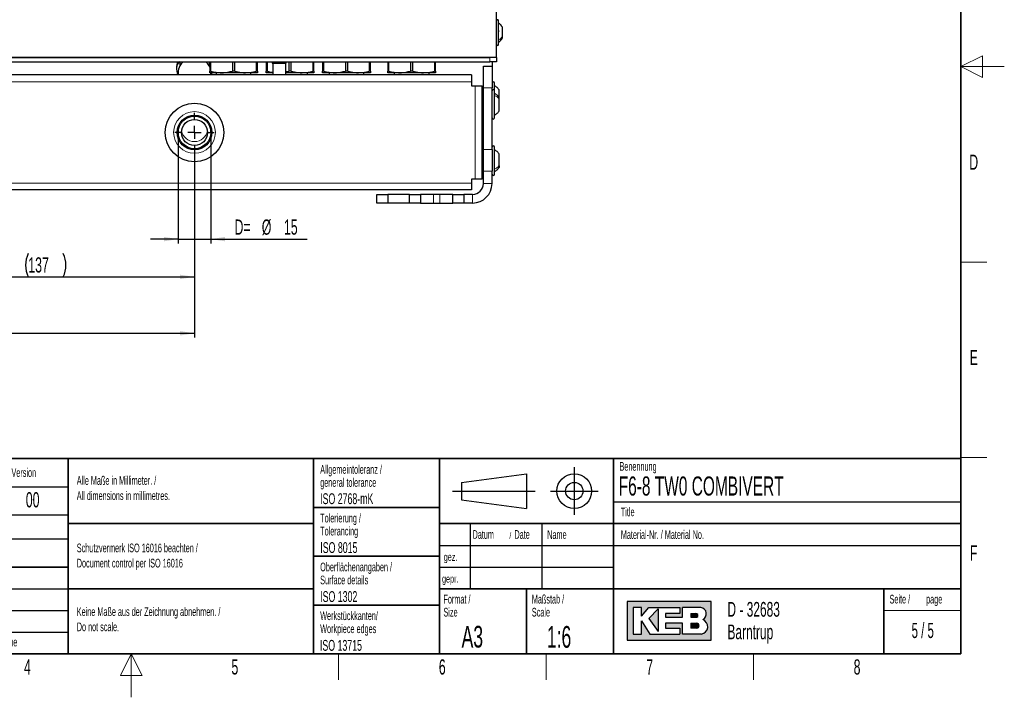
# Paper-space layout 'Blatt5' of a CAD drawing. Header units: millimetres. Extents: x 5 to 418, y 2 to 292.
# Tile 7 of 22: x 191 to 418, y 2 to 158. Entities that reach past the tile are written whole.
import ezdxf

# ---------------------------------------------------------------- set-up
doc = ezdxf.new("R2010")
doc.units = ezdxf.units.MM
doc.layers.add('SLD-0', color=7, linetype='Continuous')
doc.styles.add('SLDTEXTSTYLE0', font='TXT', dxfattribs={"width": 0.605})
doc.styles.add('SLDTEXTSTYLE1', font='TXT', dxfattribs={"width": 0.563})
doc.dimstyles.new('SLDDIMSTYLE3', dxfattribs={"dimtxt": 3.5, "dimasz": 3.302, "dimexe": 0, "dimexo": 0.0625, "dimgap": 0.875, "dimtad": 1, "dimlfac": 2, "dimrnd": 1e-09, "dimzin": 12, "dimdsep": 46, "dimtxsty": 'SLDTEXTSTYLE0', "dimsah": 1, "dimcen": 0.09, "dimadec": 0, "dimazin": 3, "dimtfac": 1, "dimtmove": 0, "dimatfit": 0, "dimfxl": 1, "dimfrac": 2, "dimtolj": 1, "dimtzin": 12, "dimarcsym": 0})
doc.dimstyles.new('SLDDIMSTYLE6', dxfattribs={"dimtxt": 3.5, "dimasz": 3.302, "dimexe": 0, "dimexo": 0.0625, "dimgap": 0.875, "dimtad": 1, "dimlfac": 2, "dimrnd": 1e-09, "dimzin": 12, "dimdsep": 46, "dimtxsty": 'SLDTEXTSTYLE0', "dimsah": 1, "dimcen": 0.09, "dimadec": 0, "dimazin": 3, "dimtfac": 1, "dimtofl": 0, "dimtmove": 0, "dimatfit": 3, "dimfxl": 1, "dimfrac": 2, "dimtolj": 1, "dimtzin": 12, "dimarcsym": 0})
doc.dimstyles.new('SLDDIMSTYLE7', dxfattribs={"dimtxt": 3.5, "dimasz": 3.302, "dimexe": 0, "dimexo": 0.0625, "dimgap": 0.875, "dimtad": 1, "dimdec": 1, "dimlfac": 2, "dimrnd": 1e-09, "dimzin": 12, "dimdsep": 46, "dimtxsty": 'SLDTEXTSTYLE0', "dimsah": 1, "dimcen": 0.09, "dimadec": 0, "dimazin": 3, "dimtfac": 1, "dimtofl": 0, "dimtmove": 0, "dimatfit": 3, "dimfxl": 1, "dimfrac": 2, "dimtolj": 1, "dimtzin": 12, "dimarcsym": 0})

# ---------------------------------------------------------------- blocks, each defined once
blk = doc.blocks.new('_D_29')
at = {"layer": 'SLD-0', "color": 7}
for p, q in [((163.0660561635, 127.5923072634), (163.0660561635, 97.82555171)), ((231.5660561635, 127.5923072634), (231.5660561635, 97.82555171)), ((163.0660561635, 98.82555171), (231.5660561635, 98.82555171))]:
    blk.add_line(p, q, dxfattribs=at)
for centre, start, end in [((198.677167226, 101.5113155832), 153.4349488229, 206.5650511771), ((195.954944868, 101.5113155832), 333.4349488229, 26.5650511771)]:
    blk.add_arc(centre, 6.005550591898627, start, end, dxfattribs=at)
for points in [[(163.0660561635, 98.82555171), (166.3680561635, 98.31755171), (166.3680561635, 99.33355171)], [(231.5660561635, 98.82555171), (228.2640561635, 99.33355171), (228.2640561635, 98.31755171)]]:
    blk.add_solid(points, dxfattribs=at)
at = {"layer": 'SLD-0', "color": 7, "insert": (193.3056394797, 103.337289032), "char_height": 3.5, "attachment_point": 1, "style": 'SLDTEXTSTYLE0'}
blk.add_mtext('137', dxfattribs=at)
blk = doc.blocks.new('_D_30')
at = {"layer": 'SLD-0', "color": 7}
for p, q in [((227.8160561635, 132.0923072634), (227.8160561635, 106.5291754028)), ((235.3160561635, 132.0923072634), (235.3160561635, 106.5291754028)), ((227.8160561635, 107.5291754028), (221.4660561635, 107.5291754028)), ((227.8160561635, 107.5291754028), (235.3160561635, 107.5291754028)), ((235.3160561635, 107.5291754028), (257.509473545, 107.5291754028))]:
    blk.add_line(p, q, dxfattribs=at)
for points in [[(227.8160561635, 107.5291754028), (224.5140561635, 108.0371754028), (224.5140561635, 107.0211754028)], [(235.3160561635, 107.5291754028), (238.6180561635, 107.0211754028), (238.6180561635, 108.0371754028)]]:
    blk.add_solid(points, dxfattribs=at)
at = {"layer": 'SLD-0', "color": 7, "char_height": 3.5, "attachment_point": 1, "style": 'SLDTEXTSTYLE0'}
for s, insert in [('D=', (240.7787440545, 112.0506348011)), ('%%c', (247.0592994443, 112.040912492)), ('15', (252.1622514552, 112.0506348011))]:
    blk.add_mtext(s, dxfattribs=dict(at, insert=insert))
blk = doc.blocks.new('_D_31')
at = {"layer": 'SLD-0', "color": 7}
for p, q in [((134.6910561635, 153.8548072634), (134.6910561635, 84.8423072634)), ((231.5660561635, 127.5923072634), (231.5660561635, 84.8423072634)), ((134.6910561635, 85.8423072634), (231.5660561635, 85.8423072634))]:
    blk.add_line(p, q, dxfattribs=at)
for points in [[(134.6910561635, 85.8423072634), (137.9930561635, 85.3343072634), (137.9930561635, 86.3503072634)], [(231.5660561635, 85.8423072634), (228.2640561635, 86.3503072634), (228.2640561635, 85.3343072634)]]:
    blk.add_solid(points, dxfattribs=at)
at = {"layer": 'SLD-0', "color": 7, "insert": (177.1129313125, 90.3540445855), "char_height": 3.5, "attachment_point": 1, "style": 'SLDTEXTSTYLE0'}
blk.add_mtext('193,8', dxfattribs=at)
blk = doc.blocks.new('SW_CENTERMARKSYMBOL_27')
at = {"layer": 'SLD-0', "color": 0}
for p, q in [((0, 3), (0, 4.5)), ((-3, 0), (-4.5, 0)), ((0, 0), (-1.5, 0)), ((0, 0), (0, 1.5)), ((0, 0), (0, -1.5)), ((0, 0), (1.5, 0)), ((3, 0), (4.5, 0)), ((0, -3), (0, -4.5))]:
    blk.add_line(p, q, dxfattribs=at)

psp = doc.layouts.new('Blatt5')

# ---------------------------------------------------------------- hatches: boundary and pattern name
at = {"linetype": 'Continuous'}
h = psp.add_hatch(color=7, dxfattribs=at)
h.paths.add_polyline_path([(331.1423676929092, 15.18257760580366), (350.5207896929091, 15.18257760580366), (350.5207896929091, 24.04128480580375), (331.1423676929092, 24.04128480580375)], flags=0)
edge = h.paths.add_edge_path(flags=0)
edge.add_arc((347.9991875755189, 18.26988521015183), 1.720915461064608, -81.72003226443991, 70.17096003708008, ccw=False)
edge.add_line((348.2470169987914, 16.56690822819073), (348.2293995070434, 16.56675060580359))
edge.add_line((348.2293995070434, 16.56675060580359), (343.8767592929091, 16.56675060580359))
edge.add_line((343.8767592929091, 16.56675060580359), (343.8767592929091, 19.05826200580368))
edge.add_line((343.8767592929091, 19.05826200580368), (340.0010748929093, 19.05826200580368))
edge.add_line((340.0010748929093, 19.05826200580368), (340.0010748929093, 17.95092360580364))
edge.add_line((340.0010748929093, 17.95092360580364), (343.3230900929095, 17.95092360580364))
edge.add_line((343.3230900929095, 17.95092360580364), (343.3230900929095, 16.56675060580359))
edge.add_line((343.3230900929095, 16.56675060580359), (336.4022250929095, 16.56675060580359))
edge.add_line((336.4022250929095, 16.56675060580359), (334.4643828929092, 19.61193120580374))
edge.add_line((334.4643828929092, 19.61193120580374), (334.4643828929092, 16.56675060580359))
edge.add_line((334.4643828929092, 16.56675060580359), (332.5265406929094, 16.56675060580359))
edge.add_line((332.5265406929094, 16.56675060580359), (332.5265406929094, 22.65711180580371))
edge.add_line((332.5265406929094, 22.65711180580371), (334.4643828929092, 22.65711180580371))
edge.add_line((334.4643828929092, 22.65711180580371), (334.4643828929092, 20.71926960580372))
edge.add_line((334.4643828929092, 20.71926960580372), (336.1253904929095, 22.65711180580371))
edge.add_line((336.1253904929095, 22.65711180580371), (343.3230900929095, 22.65711180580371))
edge.add_line((343.3230900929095, 22.65711180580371), (343.3230900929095, 21.27293880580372))
edge.add_line((343.3230900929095, 21.27293880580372), (340.0010748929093, 21.27293880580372))
edge.add_line((340.0010748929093, 21.27293880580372), (340.0010748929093, 20.44243500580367))
edge.add_line((340.0010748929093, 20.44243500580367), (343.8767592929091, 20.44243500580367))
edge.add_line((343.8767592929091, 20.44243500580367), (343.8767592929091, 22.65711180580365))
edge.add_line((343.8767592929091, 22.65711180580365), (348.1497422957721, 22.65711180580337))
edge.add_line((348.1497422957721, 22.65711180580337), (348.151741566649, 22.65711180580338))
edge.add_line((348.151741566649, 22.65711180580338), (348.1521661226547, 22.65713246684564))
edge.add_arc((347.9523797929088, 21.20834406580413), 1.462498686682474, -64.4589412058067, 82.1484933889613, ccw=False)
psp.add_hatch(color=7, dxfattribs=at).paths.add_polyline_path([(338.3400672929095, 17.12041980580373), (338.3400672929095, 22.38027720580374), (336.1253904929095, 20.16560040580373)], flags=0)
h = psp.add_hatch(color=7, dxfattribs=at)
edge = h.paths.add_edge_path(flags=0)
edge.add_line((345.8146014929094, 20.44243500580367), (346.974194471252, 20.44243500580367))
edge.add_arc((347.0534490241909, 20.85768690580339), 0.4227474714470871, 259.1945394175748, 460.8054605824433)
edge.add_line((346.9741944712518, 21.27293880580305), (345.8146014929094, 21.27293880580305))
edge.add_line((345.8146014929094, 21.27293880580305), (345.8146014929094, 20.44243500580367))
h = psp.add_hatch(color=7, dxfattribs=at)
edge = h.paths.add_edge_path(flags=0)
edge.add_line((345.8146014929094, 17.95092360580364), (347.1991847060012, 17.95092360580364))
edge.add_arc((347.1991847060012, 18.50459280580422), 0.5536692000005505, 270.0000000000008, 450.0000000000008)
edge.add_line((347.1991847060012, 19.05826200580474), (347.1703327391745, 19.05826200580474))
edge.add_line((347.1703327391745, 19.05826200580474), (345.8146014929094, 19.05826200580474))
edge.add_line((345.8146014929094, 19.05826200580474), (345.8146014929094, 17.95092360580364))

# ---------------------------------------------------------------- linework, layer by layer
at = {"color": 7, "linetype": 'Continuous', "lineweight": 25}
for p, q in [((301.0660561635, 149.3423072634), (301.0660561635, 163.8423072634)), ((301.5660561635, 152.3923072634), (301.5660561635, 157.7923072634)), ((301.5660561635, 157.2915310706), (301.7285340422, 157.1493981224)), ((302.4410561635, 154.1583853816), (302.4410561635, 156.3297967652)), ((302.4410561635, 153.8548072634), (302.4410561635, 154.1583853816)), ((302.2131307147, 153.5385874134), (302.4410561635, 153.8552438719)), ((302.2320300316, 153.5749073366), (302.4410561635, 153.863391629)), ((301.0660561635, 149.3423072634), (136.0660561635, 149.3423072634)), ((137.5660561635, 149.3423072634), (299.5660561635, 149.3423072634)), ((137.5660561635, 148.3423072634), (299.5660561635, 148.3423072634)), ((235.0660561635, 147.1074071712), (234.9288240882, 147.4018267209)), ((234.9660561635, 148.3423072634), (235.0660561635, 148.2758760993)), ((235.0660561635, 148.3423072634), (235.0660561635, 146.2464524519)), ((235.3376494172, 146.2464524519), (235.3376494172, 148.3423072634)), ((240.2944629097, 148.3423072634), (240.2944629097, 146.2464524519)), ((240.8376494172, 146.2464524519), (240.8376494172, 148.3423072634)), ((245.7944629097, 148.3423072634), (245.7944629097, 146.2464524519)), ((246.0660561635, 146.2464524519), (246.0660561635, 148.3423072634)), ((248.0660561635, 148.3423072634), (248.0660561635, 146.2464524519)), ((248.3376494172, 146.2464524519), (248.3376494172, 148.3423072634)), ((249.3749994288, 148.3002267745), (249.5269014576, 147.9923072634)), ((252.7571128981, 148.3002267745), (249.3749994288, 148.3002267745)), ((249.4874548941, 148.3423072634), (249.4874548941, 148.3002267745)), ((252.6052108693, 147.9923072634), (249.5269014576, 147.9923072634)), ((249.5660561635, 147.9923072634), (249.5660561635, 145.3423072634)), ((252.5660561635, 145.3423072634), (252.5660561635, 147.9923072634)), ((252.6052108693, 147.9923072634), (252.7571128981, 148.3002267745)), ((252.6446574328, 148.3002267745), (252.6446574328, 148.3423072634)), ((253.2944629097, 148.3423072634), (253.2944629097, 146.2464524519)), ((253.8376494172, 146.2464524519), (253.8376494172, 148.3423072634)), ((258.7944629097, 148.3423072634), (258.7944629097, 146.2464524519)), ((259.0660561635, 146.2464524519), (259.0660561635, 148.3423072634)), ((261.0660561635, 148.3423072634), (261.0660561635, 146.2464524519)), ((261.3376494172, 146.2464524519), (261.3376494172, 148.3423072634)), ((266.2944629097, 148.3423072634), (266.2944629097, 146.2464524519)), ((266.8376494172, 146.2464524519), (266.8376494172, 148.3423072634)), ((271.7944629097, 148.3423072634), (271.7944629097, 146.2464524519)), ((272.0660561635, 146.2464524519), (272.0660561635, 148.3423072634)), ((276.0660561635, 148.3423072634), (276.0660561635, 146.2464524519)), ((276.3376494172, 146.2464524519), (276.3376494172, 148.3423072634)), ((281.2944629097, 148.3423072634), (281.2944629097, 146.2464524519)), ((281.8376494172, 146.2464524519), (281.8376494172, 148.3423072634)), ((286.7944629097, 148.3423072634), (286.7944629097, 146.2464524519)), ((287.0660561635, 146.2464524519), (287.0660561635, 148.3423072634)), ((298.0660561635, 147.3423072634), (300.0660561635, 147.3423072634)), ((298.0660561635, 142.3423072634), (298.0660561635, 147.3423072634)), ((301.0660561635, 148.3423072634), (299.5660561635, 148.3423072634)), ((300.0660561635, 148.3423072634), (300.0660561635, 147.3423072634)), ((300.0660561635, 147.3423072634), (300.0660561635, 142.3423072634)), ((301.0660561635, 149.3423072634), (301.0660561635, 148.3423072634)), ((295.3160561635, 145.3423072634), (141.8160561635, 145.3423072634)), ((227.8160561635, 145.8423072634), (227.8160561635, 145.3423072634)), ((235.3376494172, 146.2464524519), (235.0660561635, 146.2464524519)), ((237.8160561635, 145.8423072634), (235.0660561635, 145.8423072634)), ((235.3160561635, 145.3423072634), (235.3160561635, 145.8423072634)), ((236.5660561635, 145.8423072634), (236.5660561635, 145.3423072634)), ((243.3160561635, 145.8423072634), (237.8160561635, 145.8423072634)), ((240.8376494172, 146.2464524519), (240.2944629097, 146.2464524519)), ((246.0660561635, 145.8423072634), (243.3160561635, 145.8423072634)), ((244.5660561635, 145.3423072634), (244.5660561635, 145.8423072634)), ((246.0660561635, 146.2464524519), (245.7944629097, 146.2464524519)), ((248.3376494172, 146.2464524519), (248.0660561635, 146.2464524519)), ((249.5660561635, 145.8423072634), (248.0660561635, 145.8423072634)), ((252.5660561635, 146.1083209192), (253.2944629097, 146.2464524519)), ((256.3160561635, 145.8423072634), (252.5660561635, 145.8423072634)), ((253.8376494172, 146.2464524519), (253.2944629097, 146.2464524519)), ((259.0660561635, 145.8423072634), (256.3160561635, 145.8423072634)), ((257.5660561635, 145.3423072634), (257.5660561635, 145.8423072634)), ((259.0660561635, 146.2464524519), (258.7944629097, 146.2464524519)), ((261.3376494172, 146.2464524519), (261.0660561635, 146.2464524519)), ((263.8160561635, 145.8423072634), (261.0660561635, 145.8423072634)), ((262.5660561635, 145.8423072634), (262.5660561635, 145.3423072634)), ((269.3160561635, 145.8423072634), (263.8160561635, 145.8423072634)), ((266.8376494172, 146.2464524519), (266.2944629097, 146.2464524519)), ((272.0660561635, 145.8423072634), (269.3160561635, 145.8423072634)), ((270.5660561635, 145.3423072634), (270.5660561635, 145.8423072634)), ((272.0660561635, 146.2464524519), (271.7944629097, 146.2464524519)), ((276.3376494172, 146.2464524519), (276.0660561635, 146.2464524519)), ((278.8160561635, 145.8423072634), (276.0660561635, 145.8423072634)), ((277.5660561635, 145.8423072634), (277.5660561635, 145.3423072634)), ((284.3160561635, 145.8423072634), (278.8160561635, 145.8423072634)), ((281.8376494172, 146.2464524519), (281.2944629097, 146.2464524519)), ((287.0660561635, 145.8423072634), (284.3160561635, 145.8423072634)), ((285.5660561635, 145.3423072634), (285.5660561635, 145.8423072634)), ((287.0660561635, 146.2464524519), (286.7944629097, 146.2464524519)), ((295.3160561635, 145.3423072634), (295.3160561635, 143.7423072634)), ((295.3160561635, 143.7423072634), (295.3160561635, 142.8423072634)), ((295.3160561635, 142.8423072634), (296.2160561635, 142.8423072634)), ((296.2160561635, 142.8423072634), (297.8160561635, 142.8423072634)), ((297.8160561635, 121.3423072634), (297.8160561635, 142.8423072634)), ((300.6660561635, 141.6498706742), (300.6660561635, 143.4423072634)), ((298.0660561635, 128.1628153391), (298.0660561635, 142.3423072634)), ((300.0660561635, 128.1628153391), (300.0660561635, 142.3423072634)), ((300.6660561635, 141.0824599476), (300.6660561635, 141.6923072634)), ((300.6660561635, 135.4923072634), (300.6660561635, 141.0824599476)), ((301.7160561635, 140.5309150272), (301.7160561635, 141.8822919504)), ((298.0660561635, 140.0923072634), (297.8160561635, 140.0923072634)), ((301.7160561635, 140.1063276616), (301.7160561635, 140.5309150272)), ((301.7160561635, 139.8293508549), (301.7160561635, 140.1323070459)), ((301.7160561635, 137.052307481), (301.7160561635, 139.8293508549)), ((297.8160561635, 137.0923072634), (298.0660561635, 137.0923072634)), ((297.8160561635, 134.8423072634), (298.0660561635, 134.8423072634)), ((227.8160561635, 133.4842483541), (227.8160561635, 132.8461495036)), ((227.8160561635, 132.8461495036), (227.8160561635, 132.0923072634)), ((235.3160561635, 132.8461495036), (235.3160561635, 133.4842483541)), ((235.3160561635, 132.0923072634), (235.3160561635, 132.8461495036)), ((298.0660561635, 127.0923072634), (297.8160561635, 127.0923072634)), ((298.0660561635, 123.1628153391), (298.0660561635, 128.1628153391)), ((300.0660561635, 128.1628153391), (300.0660561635, 123.1628153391)), ((300.6660561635, 123.2137819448), (300.6660561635, 128.6923072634)), ((301.7160561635, 124.4107172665), (301.7160561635, 127.1322980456)), ((297.8160561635, 124.0923072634), (298.0660561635, 124.0923072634)), ((298.0660561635, 120.3423072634), (298.0660561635, 123.1628153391)), ((300.0660561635, 120.3423072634), (300.0660561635, 123.1628153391)), ((300.6660561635, 122.4923072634), (300.6660561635, 123.2137819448)), ((301.7160561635, 124.4107172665), (301.7160561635, 124.0523100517)), ((296.2160561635, 121.3423072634), (295.3160561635, 121.3423072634)), ((295.3160561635, 121.3423072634), (295.3160561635, 120.4423072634)), ((295.3160561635, 120.4423072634), (295.3160561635, 118.8423072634)), ((297.8160561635, 121.3423072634), (296.2160561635, 121.3423072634)), ((295.3160561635, 118.8423072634), (141.8160561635, 118.8423072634)), ((273.5660561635, 115.8423072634), (273.5660561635, 117.8423072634)), ((273.5660561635, 117.8423072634), (276.0660561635, 117.8423072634)), ((276.0660561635, 115.8423072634), (273.5660561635, 115.8423072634)), ((276.0660561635, 117.8423072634), (276.0660561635, 115.8423072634)), ((281.0660561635, 117.8423072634), (276.0660561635, 117.8423072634)), ((281.0660561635, 115.8423072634), (276.0660561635, 115.8423072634)), ((281.0660561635, 115.8423072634), (281.0660561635, 117.8423072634)), ((281.0660561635, 117.8423072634), (283.5660561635, 117.8423072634)), ((283.5660561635, 115.8423072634), (281.0660561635, 115.8423072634)), ((283.5660561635, 117.8423072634), (283.5660561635, 115.8423072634)), ((286.5660561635, 117.8423072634), (283.5660561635, 117.8423072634)), ((283.5660561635, 115.8423072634), (286.5660561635, 115.8423072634)), ((288.0660561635, 117.8423072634), (286.5660561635, 117.8423072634)), ((286.5660561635, 115.8423072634), (288.0660561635, 115.8423072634)), ((291.0660561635, 117.8423072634), (288.0660561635, 117.8423072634)), ((288.0660561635, 115.8423072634), (291.0660561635, 115.8423072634)), ((291.0660561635, 115.8423072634), (291.0660561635, 117.8423072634)), ((291.0660561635, 117.8423072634), (293.5660561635, 117.8423072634)), ((293.5660561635, 115.8423072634), (291.0660561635, 115.8423072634)), ((293.5660561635, 117.8423072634), (293.5660561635, 115.8423072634)), ((295.5660561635, 117.8423072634), (293.5660561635, 117.8423072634)), ((295.5660561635, 115.8423072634), (293.5660561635, 115.8423072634))]:
    psp.add_line(p, q, dxfattribs=at)
at = {"color": 7, "linetype": 'Continuous', "lineweight": 18}
for p, q in [((299.5660561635, 148.3423072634), (299.5660561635, 149.3423072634)), ((295.3160561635, 143.7423072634), (141.8160561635, 143.7423072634)), ((296.2160561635, 121.3423072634), (296.2160561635, 142.8423072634)), ((300.0660561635, 142.3423072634), (298.0660561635, 142.3423072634)), ((301.3229152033, 140.5865469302), (301.7160561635, 140.5309150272)), ((298.0660561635, 128.1628153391), (300.0660561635, 128.1628153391)), ((300.0660561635, 123.1628153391), (298.0660561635, 123.1628153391)), ((141.8160561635, 120.4423072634), (295.3160561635, 120.4423072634)), ((298.0660561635, 120.3423072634), (300.0660561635, 120.3423072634)), ((286.5660561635, 115.8423072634), (286.5660561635, 117.8423072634)), ((288.0660561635, 115.8423072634), (288.0660561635, 117.8423072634)), ((295.5660561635, 117.8423072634), (295.5660561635, 115.8423072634))]:
    psp.add_line(p, q, dxfattribs=at)
at = {"color": 7, "linetype": 'Continuous', "lineweight": 25, "flags": 128}
for points in [[(227.7361083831, 145.3423072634), (227.703115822, 145.423629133), (227.687274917, 145.4645239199)], [(235.44483741, 145.46452392), (235.4289965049, 145.423629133), (235.3960039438, 145.3423072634)], [(235.5685149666, 145.8423072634), (235.511991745, 145.6543528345), (235.44483741, 145.4645239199)]]:
    psp.add_lwpolyline(points, dxfattribs=at)
at = {"color": 7, "linetype": 'Continuous', "lineweight": 18, "flags": 128}
for points in [[(227.9687088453, 133.8413333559), (227.8380388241, 133.2271444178), (227.8160561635, 132.8461495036)], [(235.3160561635, 132.8461495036), (235.2283832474, 133.6036725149), (235.1634034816, 133.841333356)]]:
    psp.add_lwpolyline(points, dxfattribs=at)
at = {"color": 7, "linetype": 'Continuous', "lineweight": 25}
for radius in [6.75, 3.999999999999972, 3.749999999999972, 2.999999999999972]:
    psp.add_circle((231.5660561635, 132.0923072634), radius, dxfattribs=at)
at = {"color": 7, "linetype": 'Continuous', "lineweight": 18}
psp.add_circle((231.5660561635, 132.0923072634), 4.799999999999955, dxfattribs=at)
at = {"color": 7, "linetype": 'Continuous', "lineweight": 25}
for centre, radius, start, end in [((301.3160561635, 157.7923072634), 0.2500000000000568, 359.9999999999, 180), ((301.3160561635, 152.3923072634), 0.25, 180, 1e-10), ((299.9313781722, 155.2573554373), 2.875000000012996, 304.6515182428, 330.8011037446), ((231.9012035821, 146.9355029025), 4.486418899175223, 161.7255195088, 178.6358792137), ((228.9823736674, 147.0050087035), 1.566761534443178, 121.4008420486, 178.6358792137), ((231.1586559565, 145.840165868), 3.342601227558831, 152.1473526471, 179.9432139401), ((231.3339325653, 145.7511074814), 3.539181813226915, 132.9334787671, 152.1983147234), ((231.7981797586, 145.7511074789), 3.539181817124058, 27.8016860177, 47.0665212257), ((231.5660561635, 146.943483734), 4.151176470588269, 178.6358792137, 200.8715978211), ((300.3660561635, 143.4423072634), 0.3000000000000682, 4e-10, 179.9999999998), ((300.3660561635, 141.6923072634), 0.3000000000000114, 4e-10, 179.9999999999), ((300.3660561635, 135.4923072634), 0.3000000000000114, 180.0000000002, 359.9999999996), ((300.3660561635, 128.6923072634), 0.3000000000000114, 4e-10, 179.9999999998), ((300.3660561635, 122.4923072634), 0.3000000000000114, 180.0000000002, 359.9999999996), ((295.5660561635, 120.3423072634), 4.5, 270, 0), ((295.5660561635, 120.3423072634), 2.5, 270, 0)]:
    psp.add_arc(centre, radius, start, end, dxfattribs=at)
at = {"color": 7, "linetype": 'Continuous', "lineweight": 18}
psp.add_arc((231.5660561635, 133.02302592), 3.023707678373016, 190.3275991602, 349.6724008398, dxfattribs=at)
at = {"color": 7, "linetype": 'Continuous', "lineweight": 25}
for centre, major_axis, start_param, end_param in [((231.9012035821, 143.8260952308), (0, -4.77401295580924), 4.362070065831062, 4.393439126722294), ((231.2309087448, 143.8260952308), (0, -4.774012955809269), 1.889746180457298, 1.921115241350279)]:
    psp.add_ellipse(centre, major_axis=major_axis, ratio=0.9397584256, start_param=start_param, end_param=end_param, dxfattribs=at)
for points, knots in [([(302.4410561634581, 156.329807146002), (302.3227976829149, 156.5152919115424), (302.0862807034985, 156.8862614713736), (301.7394643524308, 157.156958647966), (301.5660561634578, 157.2923072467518)], [0, 0, 0, 0, 0.4999999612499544, 1, 1, 1, 1]), ([(302.4410561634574, 156.3298042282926), (302.3227976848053, 156.5152887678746), (302.0862807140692, 156.8862578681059), (301.7394643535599, 157.1569552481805), (301.5660561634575, 157.2923039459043)], [0, 0, 0, 0, 0.4999999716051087, 0.9999999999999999, 0.9999999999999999, 0.9999999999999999, 0.9999999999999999]), ([(301.870706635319, 157.0250279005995), (301.9353106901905, 156.9719692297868), (302.1692088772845, 156.7798709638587), (302.3269117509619, 156.5185286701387), (302.4410561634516, 156.3293706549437)], [0, 0, 0, 0, 0.2762058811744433, 0.9999999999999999, 0.9999999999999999, 0.9999999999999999, 0.9999999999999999]), ([(301.4804763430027, 155.6091904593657), (301.4921981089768, 155.6094126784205), (301.5155528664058, 155.6098554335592), (301.5431597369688, 155.5812005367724), (301.5615050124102, 155.5306579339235), (301.5682782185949, 155.4606468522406), (301.5617036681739, 155.3812096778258), (301.5433904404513, 155.3045863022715), (301.5157026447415, 155.2385263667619), (301.4922342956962, 155.2096516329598), (301.4804763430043, 155.1951850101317)], [0, 0, 0, 0, 0.125193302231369, 0.2494384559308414, 0.3742793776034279, 0.4990244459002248, 0.6238685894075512, 0.7493687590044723, 0.8744304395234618, 1, 1, 1, 1]), ([(301.5660561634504, 152.8930834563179), (301.7460190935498, 153.0224275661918), (301.956118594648, 153.1734316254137), (302.1018330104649, 153.3829469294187), (302.1227342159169, 153.4129997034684)], [0, 0, 0, 0, 0.8565604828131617, 1, 1, 1, 1]), ([(301.5660561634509, 152.9075806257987), (301.7467562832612, 153.0354044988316), (301.9482817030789, 153.1779597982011), (302.0883015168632, 153.3760427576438), (302.1027709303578, 153.3965123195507)], [0, 0, 0, 0, 0.8966616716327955, 1, 1, 1, 1]), ([(228.1660561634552, 148.342307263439), (228.1722633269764, 148.2409363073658), (228.1846848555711, 148.0380767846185), (228.1970847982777, 147.6139921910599), (228.2032883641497, 147.4018269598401)], [0, 0, 0, 0, 0.4997101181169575, 1, 1, 1, 1]), ([(234.966056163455, 148.342307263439), (234.9598489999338, 148.2409363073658), (234.9474274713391, 148.0380767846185), (234.9350275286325, 147.6139921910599), (234.9288239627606, 147.4018269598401)], [0, 0, 0, 0, 0.4997101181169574, 1, 1, 1, 1]), ([(235.0660561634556, 145.8423072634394), (235.0660561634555, 145.8444349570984), (235.0660561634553, 145.8574756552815), (235.0660561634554, 146.069239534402), (235.0660561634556, 146.2464524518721)], [0, 0, 0, 0, 0.1631579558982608, 1, 1, 1, 1]), ([(235.3376494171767, 146.246452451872), (235.7416823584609, 146.132703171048), (236.5562045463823, 145.9033869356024), (237.3938923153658, 145.862774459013), (237.8160561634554, 145.8423072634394)], [0, 0, 0, 0, 0.4960367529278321, 1, 1, 1, 1]), ([(237.8160561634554, 145.8423072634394), (237.9524632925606, 145.8444349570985), (238.7885066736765, 145.8574756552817), (239.6083682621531, 146.069239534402), (240.2944629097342, 146.246452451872)], [0, 0, 0, 0, 0.1631579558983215, 1, 1, 1, 1]), ([(240.8376494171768, 146.2464524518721), (241.356545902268, 146.105031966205), (242.1733432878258, 145.8824213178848), (243.0106684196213, 145.8530276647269), (243.3160561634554, 145.8423072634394)], [0, 0, 0, 0, 0.6352817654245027, 1, 1, 1, 1]), ([(243.3160561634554, 145.8423072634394), (243.9388151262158, 145.886429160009), (244.7762312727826, 145.9457593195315), (245.5867105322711, 146.1851012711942), (245.7944629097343, 146.2464524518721)], [0, 0, 0, 0, 0.7436672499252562, 1, 1, 1, 1]), ([(246.0660561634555, 146.2464524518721), (246.0660561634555, 146.132703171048), (246.0660561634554, 145.9033869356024), (246.0660561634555, 145.862774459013), (246.0660561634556, 145.8423072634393)], [0, 0, 0, 0, 0.4960367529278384, 1, 1, 1, 1]), ([(248.0660561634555, 145.8423072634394), (248.0660561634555, 145.8444349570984), (248.0660561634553, 145.8574756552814), (248.0660561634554, 146.069239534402), (248.0660561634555, 146.2464524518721)], [0, 0, 0, 0, 0.1631579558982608, 1, 1, 1, 1]), ([(248.3376494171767, 146.246452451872), (248.7397844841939, 146.1172433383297), (249.1453575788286, 145.9869295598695), (249.5625198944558, 145.9510200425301), (249.5660561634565, 145.9507156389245)], [0, 0, 0, 0, 0.99152303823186, 1, 1, 1, 1]), ([(253.8376494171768, 146.2464524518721), (254.356545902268, 146.105031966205), (255.1733432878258, 145.8824213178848), (256.0106684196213, 145.8530276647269), (256.3160561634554, 145.8423072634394)], [0, 0, 0, 0, 0.6352817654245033, 1, 1, 1, 1]), ([(256.3160561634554, 145.8423072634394), (256.9388151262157, 145.886429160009), (257.7762312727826, 145.9457593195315), (258.586710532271, 146.1851012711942), (258.7944629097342, 146.2464524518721)], [0, 0, 0, 0, 0.7436672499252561, 1, 1, 1, 1]), ([(259.0660561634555, 146.2464524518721), (259.0660561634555, 146.132703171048), (259.0660561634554, 145.9033869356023), (259.0660561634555, 145.8627744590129), (259.0660561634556, 145.8423072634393)], [0, 0, 0, 0, 0.4960367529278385, 1, 1, 1, 1]), ([(261.0660561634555, 145.8423072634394), (261.0660561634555, 145.8444349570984), (261.0660561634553, 145.8574756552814), (261.0660561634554, 146.0692395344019), (261.0660561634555, 146.2464524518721)], [0, 0, 0, 0, 0.1631579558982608, 1, 1, 1, 1]), ([(261.3376494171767, 146.246452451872), (261.7416823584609, 146.132703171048), (262.5562045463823, 145.9033869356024), (263.3938923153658, 145.862774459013), (263.8160561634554, 145.8423072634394)], [0, 0, 0, 0, 0.4960367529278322, 1, 1, 1, 1]), ([(263.8160561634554, 145.8423072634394), (263.9524632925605, 145.8444349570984), (264.7885066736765, 145.8574756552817), (265.6083682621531, 146.069239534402), (266.2944629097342, 146.246452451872)], [0, 0, 0, 0, 0.1631579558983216, 1, 1, 1, 1]), ([(266.8376494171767, 146.2464524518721), (267.356545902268, 146.105031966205), (268.1733432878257, 145.8824213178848), (269.0106684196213, 145.8530276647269), (269.3160561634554, 145.8423072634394)], [0, 0, 0, 0, 0.6352817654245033, 0.9999999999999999, 0.9999999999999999, 0.9999999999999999, 0.9999999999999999]), ([(269.3160561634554, 145.8423072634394), (269.9388151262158, 145.886429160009), (270.7762312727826, 145.9457593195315), (271.586710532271, 146.1851012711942), (271.7944629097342, 146.2464524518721)], [0, 0, 0, 0, 0.7436672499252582, 1, 1, 1, 1]), ([(272.0660561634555, 146.2464524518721), (272.0660561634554, 146.132703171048), (272.0660561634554, 145.9033869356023), (272.0660561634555, 145.8627744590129), (272.0660561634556, 145.8423072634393)], [0, 0, 0, 0, 0.4960367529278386, 1, 1, 1, 1]), ([(276.0660561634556, 145.8423072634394), (276.0660561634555, 145.8444349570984), (276.0660561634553, 145.8574756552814), (276.0660561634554, 146.0692395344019), (276.0660561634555, 146.2464524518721)], [0, 0, 0, 0, 0.1631579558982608, 1, 1, 1, 1]), ([(276.3376494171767, 146.246452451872), (276.741682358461, 146.132703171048), (277.5562045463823, 145.9033869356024), (278.3938923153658, 145.862774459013), (278.8160561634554, 145.8423072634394)], [0, 0, 0, 0, 0.4960367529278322, 1, 1, 1, 1]), ([(278.8160561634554, 145.8423072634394), (278.9524632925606, 145.8444349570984), (279.7885066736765, 145.8574756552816), (280.6083682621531, 146.069239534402), (281.2944629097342, 146.246452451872)], [0, 0, 0, 0, 0.1631579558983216, 1, 1, 1, 1]), ([(281.8376494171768, 146.2464524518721), (282.3565459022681, 146.105031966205), (283.1733432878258, 145.8824213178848), (284.0106684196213, 145.8530276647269), (284.3160561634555, 145.8423072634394)], [0, 0, 0, 0, 0.6352817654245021, 1, 1, 1, 1]), ([(284.3160561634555, 145.8423072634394), (284.9388151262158, 145.886429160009), (285.7762312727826, 145.9457593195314), (286.5867105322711, 146.1851012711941), (286.7944629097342, 146.2464524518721)], [0, 0, 0, 0, 0.7436672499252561, 1, 1, 1, 1]), ([(287.0660561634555, 146.2464524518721), (287.0660561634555, 146.132703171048), (287.0660561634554, 145.9033869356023), (287.0660561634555, 145.8627744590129), (287.0660561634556, 145.8423072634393)], [0, 0, 0, 0, 0.4960367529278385, 1, 1, 1, 1]), ([(301.7160561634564, 141.882306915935), (301.5691980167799, 142.0730870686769), (301.2754817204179, 142.4546473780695), (300.8691980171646, 142.7130871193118), (300.6660561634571, 142.8423069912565)], [0, 0, 0, 0, 0.4999999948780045, 1, 1, 1, 1]), ([(301.7160561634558, 141.8823071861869), (301.5691980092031, 142.0730873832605), (301.2754816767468, 142.4546478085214), (300.8691980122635, 142.713087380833), (300.6660561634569, 142.8423071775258)], [0, 0, 0, 0, 0.4999999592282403, 1, 1, 1, 1]), ([(301.7160561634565, 141.8823034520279), (301.5691980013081, 142.0730836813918), (301.2754816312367, 142.4546441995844), (300.8691980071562, 142.71308453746), (300.6660561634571, 142.8423047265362)], [0, 0, 0, 0, 0.4999999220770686, 1, 1, 1, 1]), ([(301.7160561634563, 141.8822956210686), (301.569197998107, 142.073075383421), (301.2754816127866, 142.4546349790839), (300.8691980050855, 142.7130755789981), (300.6660561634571, 142.8422959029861)], [0, 0, 0, 0, 0.4999999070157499, 1, 1, 1, 1]), ([(301.7160561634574, 141.8822862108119), (301.5691979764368, 142.0730658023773), (301.2754814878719, 142.4546251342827), (300.8691979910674, 142.7130667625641), (300.6660561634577, 142.8422876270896)], [0, 0, 0, 0, 0.4999998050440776, 1, 1, 1, 1]), ([(301.7160561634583, 127.1323070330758), (301.5691980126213, 127.3230872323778), (301.275481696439, 127.7046476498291), (300.8691980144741, 127.9630873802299), (300.6660561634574, 128.0923072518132)], [0, 0, 0, 0, 0.4999999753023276, 1, 1, 1, 1]), ([(300.6660561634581, 123.0923072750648), (300.8691980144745, 123.2215271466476), (301.2754816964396, 123.479966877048), (301.5691980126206, 123.8615272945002), (301.7160561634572, 124.0523074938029)], [0, 0, 0, 0, 0.500000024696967, 1, 1, 1, 1]), ([(301.660184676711, 124.2893749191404), (301.6574673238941, 124.2939761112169), (301.6436302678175, 124.3174058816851), (301.6247385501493, 124.3512810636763), (301.6095568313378, 124.3785037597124)], [0, 0, 0, 0, 0.1963822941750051, 1, 1, 1, 1])]:
    psp.add_open_spline(points, degree=3, knots=knots, dxfattribs=at)
at = {"color": 7, "linetype": 'Continuous', "lineweight": 18}
for points in [[(301.566056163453, 153.4320016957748), (301.7394643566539, 153.534147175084), (302.0862807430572, 153.7384381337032), (302.322797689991, 154.0184029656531), (302.4410561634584, 154.1583853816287)], [(300.6660561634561, 140.6004949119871), (300.8691980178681, 140.4966958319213), (301.2754817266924, 140.2890976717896), (301.5691980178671, 139.9825997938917), (301.7160561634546, 139.8293508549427)], [(300.6660561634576, 123.6741416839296), (300.8691980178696, 123.7732877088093), (301.275481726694, 123.971579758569), (301.5691980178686, 124.2643380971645), (301.7160561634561, 124.4107172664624)]]:
    psp.add_open_spline(points, degree=3, dxfattribs=at)
at = {"color": 7, "linetype": 'Continuous', "lineweight": 25}
for points in [[(301.7160561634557, 140.1323072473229), (301.5691980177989, 140.3230874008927), (301.2754817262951, 140.7046477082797), (300.869198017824, 140.9630874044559), (300.6660561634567, 141.0923072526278)], [(300.6660561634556, 136.0923072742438), (300.869198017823, 136.2215271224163), (301.2754817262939, 136.4799668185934), (301.5691980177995, 136.8615271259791), (301.7160561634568, 137.0523072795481)]]:
    psp.add_open_spline(points, degree=3, dxfattribs=at)
at = {"layer": 'SLD-0', "lineweight": 35}
for p, q in [((408, 12), (408, 282.5)), ((135, 57), (408, 57)), ((202.5, 57), (202.5, 12)), ((259, 57), (259, 12)), ((288, 57), (288, 12)), ((328, 57.0000000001), (328, 12)), ((408, 57), (408, 12)), ((259, 45.75), (288, 45.75)), ((202.5, 42), (259, 42)), ((408, 42), (288, 42)), ((259, 34.5), (288, 34.5)), ((135, 32), (202.5, 32)), ((202.5, 27), (259, 27)), ((288, 27), (408, 27)), ((308, 27), (308, 12)), ((259, 23.25), (288, 23.25)), ((26, 12), (408, 12)), ((135, 12), (408, 12))]:
    psp.add_line(p, q, dxfattribs=at)
at = {"layer": 'SLD-0', "color": 7, "linetype": 'Continuous', "lineweight": 18}
for p, q in [((413, 149.75), (408, 147.25)), ((413, 144.75), (413, 149.75)), ((418, 147.25), (408, 147.25)), ((408, 147.25), (413, 144.75)), ((390.2572074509, 22), (408, 22)), ((217, 12), (214.5, 7)), ((217, 2), (217, 12)), ((219.5, 7), (217, 12)), ((214.5, 7), (219.5, 7))]:
    psp.add_line(p, q, dxfattribs=at)
at = {"layer": 'SLD-0', "lineweight": 18}
for p, q in [((408, 102.25), (414, 102.25)), ((408, 57.25), (414, 57.25)), ((264.75, 6), (264.75, 12)), ((312.5, 6), (312.5, 12)), ((360.25, 6), (360.25, 12))]:
    psp.add_line(p, q, dxfattribs=at)
at = {"layer": 'SLD-0'}
for p, q in [((319, 55), (319, 44)), ((293, 51.5), (308, 53.5)), ((308, 53.5), (308, 45.5)), ((135, 50.5), (202.5, 50.5)), ((293, 51.5), (293, 47.5)), ((291, 49.5), (310, 49.5)), ((313.5, 49.5), (324.5, 49.5)), ((293, 47.5), (308, 45.5)), ((328, 47.0000000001), (408, 47.0000000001)), ((295, 42), (295, 27)), ((311.5, 42), (311.5, 27)), ((135, 38.5), (202.5, 38.5)), ((288, 37), (408, 37)), ((288, 32), (328, 32)), ((135, 27), (202.5, 27)), ((135, 22), (202.5, 22)), ((348.1497422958, 22.6571118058), (348.1517415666, 22.6571118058)), ((348.1517415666, 22.6571118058), (348.1521661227, 22.6571324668)), ((135, 17), (202.5, 17)), ((348.229399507, 16.5667506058), (348.2470169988, 16.5669082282))]:
    psp.add_line(p, q, dxfattribs=at)
at = {"layer": 'SLD-0', "lineweight": 25}
psp.add_line((135, 44), (202.5, 44), dxfattribs=at)
at = {"layer": 'SLD-0', "color": 7, "linetype": 'Continuous', "lineweight": 35}
psp.add_line((390.2572074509, 27), (390.2572074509, 12), dxfattribs=at)
at = {"layer": 'SLD-0', "linetype": 'Continuous'}
for p, q in [((350.5207896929, 24.0412848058), (331.1423676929, 24.0412848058)), ((331.1423676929, 24.0412848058), (331.1423676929, 15.1825776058)), ((350.5207896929, 15.1825776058), (350.5207896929, 24.0412848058)), ((334.4643828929, 22.6571118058), (332.5265406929, 22.6571118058)), ((332.5265406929, 22.6571118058), (332.5265406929, 16.5667506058)), ((334.4643828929, 20.7192696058), (336.1253904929, 22.6571118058)), ((334.4643828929, 20.7192696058), (334.4643828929, 22.6571118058)), ((336.1253904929, 22.6571118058), (343.3230900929, 22.6571118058)), ((338.3400672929, 22.3802772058), (336.1253904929, 20.1656004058)), ((338.3400672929, 22.3802772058), (338.3400672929, 17.1204198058)), ((340.0010748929, 21.2729388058), (340.0010748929, 20.4424350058)), ((343.3230900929, 21.2729388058), (340.0010748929, 21.2729388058)), ((340.0010748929, 20.4424350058), (343.8767592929, 20.4424350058)), ((343.3230900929, 22.6571118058), (343.3230900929, 21.2729388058)), ((348.1497422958, 22.6571118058), (343.8767592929, 22.6571118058)), ((343.8767592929, 20.4424350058), (343.8767592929, 22.6571118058)), ((345.8146014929, 21.2729388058), (346.9741944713, 21.2729388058)), ((345.8146014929, 21.2729388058), (345.8146014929, 20.4424350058)), ((345.8146014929, 20.4424350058), (346.9741944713, 20.4424350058)), ((348.1497422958, 22.6571118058), (348.1517415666, 22.6571118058)), ((348.1517415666, 22.6571118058), (348.1521661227, 22.6571324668)), ((334.4643828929, 16.5667506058), (334.4643828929, 19.6119312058)), ((334.4643828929, 19.6119312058), (336.4022250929, 16.5667506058)), ((336.1253904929, 20.1656004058), (338.3400672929, 17.1204198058)), ((340.0010748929, 19.0582620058), (340.0010748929, 17.9509236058)), ((343.8767592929, 19.0582620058), (340.0010748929, 19.0582620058)), ((343.8767592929, 16.5667506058), (343.8767592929, 19.0582620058)), ((345.8146014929, 19.0582620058), (347.199184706, 19.0582620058)), ((345.8146014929, 19.0582620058), (345.8146014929, 17.9509236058)), ((347.1703327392, 19.0582620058), (347.199184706, 19.0582620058)), ((332.5265406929, 16.5667506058), (334.4643828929, 16.5667506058)), ((336.4022250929, 16.5667506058), (343.3230900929, 16.5667506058)), ((340.0010748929, 17.9509236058), (343.3230900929, 17.9509236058)), ((343.3230900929, 17.9509236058), (343.3230900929, 16.5667506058)), ((348.229399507, 16.5667506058), (343.8767592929, 16.5667506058)), ((347.199184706, 17.9509236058), (345.8146014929, 17.9509236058)), ((348.229399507, 16.5667506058), (348.2470169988, 16.5669082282)), ((331.1423676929, 15.1825776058), (350.5207896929, 15.1825776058))]:
    psp.add_line(p, q, dxfattribs=at)
at = {"layer": 'SLD-0'}
for radius in [3.999999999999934, 1.999999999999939]:
    psp.add_circle((319, 49.5), radius, dxfattribs=at)
at = {"layer": 'SLD-0', "linetype": 'Continuous'}
for centre, radius, start, end in [((347.0534490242, 20.8576869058), 0.4227474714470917, 259.1945394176, 100.8054605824), ((347.9523797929, 21.2083440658), 1.462498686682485, 295.5410587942, 82.1484933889), ((347.199184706, 18.5045928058), 0.5536692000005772, 270, 90), ((347.9991875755, 18.2698852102), 1.720915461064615, 278.2799677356, 70.1709600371)]:
    psp.add_arc(centre, radius, start, end, dxfattribs=at)

# ---------------------------------------------------------------- block references
at = {"layer": 'SLD-0', "color": 7}
psp.add_blockref('SW_CENTERMARKSYMBOL_27', (231.5660561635, 132.0923072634), dxfattribs=at)

# ---------------------------------------------------------------- texts
at = {"layer": 'SLD-0'}
for s, insert, char_height, attachment_point, style in [('D', (410.9596929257, 127.0010772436), 3.5, 2, 'SLDTEXTSTYLE0'), ('E', (410.9815679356, 82.0010772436), 3.5, 2, 'SLDTEXTSTYLE0'), ('Version', (189.4285083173, 54.7601484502), 2, 1, 'SLDTEXTSTYLE0'), ('Allgemeintoleranz /', (260.5043854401, 55.4784419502), 2, 1, 'SLDTEXTSTYLE0'), ('Benennung', (329.4092408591, 56.1865848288), 2, 1, 'SLDTEXTSTYLE0'), ('Alle Maße in Millimeter. /', (204.4639500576, 52.9388226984), 2, 1, 'SLDTEXTSTYLE0'), ('general tolerance', (260.5043854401, 52.4784419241), 2, 1, 'SLDTEXTSTYLE0'), ('F6-8 TW0 COMBIVERT', (329.222041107, 52.8643539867), 4.4, 1, 'SLDTEXTSTYLE0'), ('00', (194.3072819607, 49.2527124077), 3.5, 2, 'SLDTEXTSTYLE0'), ('All dimensions in millimetres.', (204.4639500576, 49.4388225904), 2, 1, 'SLDTEXTSTYLE0'), ('ISO 2768-mK', (260.4940938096, 48.9932287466), 2.5, 1, 'SLDTEXTSTYLE0'), ('Title', (329.7169273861, 45.7051426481), 2, 1, 'SLDTEXTSTYLE0'), ('Tolerierung /', (260.5022836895, 44.2785453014), 2, 1, 'SLDTEXTSTYLE0'), ('Tolerancing', (260.5022836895, 41.2785452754), 2, 1, 'SLDTEXTSTYLE0'), ('Datum', (295.5861619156, 40.5042457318), 2, 1, 'SLDTEXTSTYLE0'), ('/', (304.0691478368, 40.0041563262), 1.5, 1, 'SLDTEXTSTYLE0'), ('Date', (305.2253980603, 40.5042457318), 2, 1, 'SLDTEXTSTYLE0'), ('Name', (312.770034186, 40.4793879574), 2, 1, 'SLDTEXTSTYLE0'), ('Material-Nr. / Material No.', (329.7169273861, 40.4793879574), 2, 1, 'SLDTEXTSTYLE0'), ('Schutzvermerk ISO 16016 beachten /', (204.4639500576, 37.4058096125), 2, 1, 'SLDTEXTSTYLE0'), ('ISO 8015', (260.5277662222, 37.732972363), 2.5, 1, 'SLDTEXTSTYLE0'), ('F', (410.9536166, 37.0010772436), 3.5, 2, 'SLDTEXTSTYLE0'), ('Document control per ISO 16016', (204.4639500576, 33.9058095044), 2, 1, 'SLDTEXTSTYLE0'), ('gez.', (288.9470592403, 35.2328921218), 1.8, 1, 'SLDTEXTSTYLE0'), ('Oberflächenangaben /', (260.5027641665, 33.0232290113), 2, 1, 'SLDTEXTSTYLE0'), ('Surface details', (260.5027641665, 30.0232289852), 2, 1, 'SLDTEXTSTYLE0'), ('gepr.', (288.5445949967, 30.2118970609), 1.8, 1, 'SLDTEXTSTYLE0'), ('ISO 1302', (260.5038336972, 26.4529504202), 2.5, 1, 'SLDTEXTSTYLE0'), ('Format /', (288.8790098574, 25.606905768), 2, 1, 'SLDTEXTSTYLE0'), ('Maßstab /', (309.2314641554, 25.6069055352), 2, 1, 'SLDTEXTSTYLE0'), ('Seite /', (391.5827404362, 25.611128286), 2, 1, 'SLDTEXTSTYLE0'), ('page', (399.9962824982, 25.6114133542), 2, 1, 'SLDTEXTSTYLE0'), ('Keine Maße aus der Zeichnung abnehmen. /', (204.4639500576, 22.7290049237), 2, 1, 'SLDTEXTSTYLE0'), ('Size', (288.8790098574, 22.6069057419), 2, 1, 'SLDTEXTSTYLE0'), ('Scale', (309.2314641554, 22.6069055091), 2, 1, 'SLDTEXTSTYLE0'), ('D - 32683', (354.2591907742, 23.9656567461), 3.4, 1, 'SLDTEXTSTYLE0'), ('Werkstückkanten/', (260.5090753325, 21.7906368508), 2, 1, 'SLDTEXTSTYLE0'), ('Do not scale.', (204.4639500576, 19.2290048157), 2, 1, 'SLDTEXTSTYLE0'), ('Workpiece edges', (260.5090753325, 18.7906368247), 2, 1, 'SLDTEXTSTYLE0'), ('A3', (293.0566699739, 18.4626222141), 5, 1, 'SLDTEXTSTYLE0'), ('1:6', (312.6833009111, 18.426931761), 5, 1, 'SLDTEXTSTYLE0'), ('Barntrup', (354.2591907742, 18.765656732), 3.4, 1, 'SLDTEXTSTYLE0'), ('5 / 5', (399.2270929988, 19.1523676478), 3.5, 2, 'SLDTEXTSTYLE1'), ('Name', (186.3108180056, 15.7290047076), 2, 1, 'SLDTEXTSTYLE0'), ('ISO 13715', (260.4472726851, 15.2160422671), 2.5, 1, 'SLDTEXTSTYLE0'), ('4', (193.1027123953, 10.7429955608), 3.5, 2, 'SLDTEXTSTYLE0'), ('5', (240.8527123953, 10.7429955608), 3.5, 2, 'SLDTEXTSTYLE0'), ('6', (288.6027123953, 10.7429955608), 3.5, 2, 'SLDTEXTSTYLE0'), ('7', (336.3527123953, 10.7429955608), 3.5, 2, 'SLDTEXTSTYLE0'), ('8', (384.1027123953, 10.7429955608), 3.5, 2, 'SLDTEXTSTYLE0')]:
    psp.add_mtext(s, dxfattribs=dict(at, insert=insert, char_height=char_height, attachment_point=attachment_point, style=style))

# ---------------------------------------------------------------- dimensions: what is measured, and where the dimension line sits
at = {"layer": 'SLD-0', "color": 7}
dim = psp.add_linear_dim(base=(231.5660561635, 85.8423072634), p1=(134.6910561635, 153.8548072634), p2=(231.5660561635, 127.5923072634), dimstyle='SLDDIMSTYLE7', dxfattribs=at)
dim.commit()
dim.dimension.update_dxf_attribs({"geometry": '_D_31', "text_midpoint": (183.1285561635, 85.8423072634), "dimtype": 160})
for base, p1, p2, text, dimstyle, picture, middle in [((235.3160561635, 107.5291754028), (227.8160561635, 132.0923072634), (235.3160561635, 132.0923072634), 'D=%%c<>', 'SLDDIMSTYLE3', '_D_30', (249.1441087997, 107.5291754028)), ((231.5660561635, 98.82555171), (163.0660561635, 127.5923072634), (231.5660561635, 127.5923072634), '(<>)', 'SLDDIMSTYLE6', '_D_29', (197.3160561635, 98.82555171))]:
    dim = psp.add_linear_dim(base=base, p1=p1, p2=p2, text=text, dimstyle=dimstyle, dxfattribs=at)
    dim.commit()
    dim.dimension.update_dxf_attribs({"geometry": picture, "text_midpoint": middle, "dimtype": 160})

doc.saveas('drawing.dxf')
